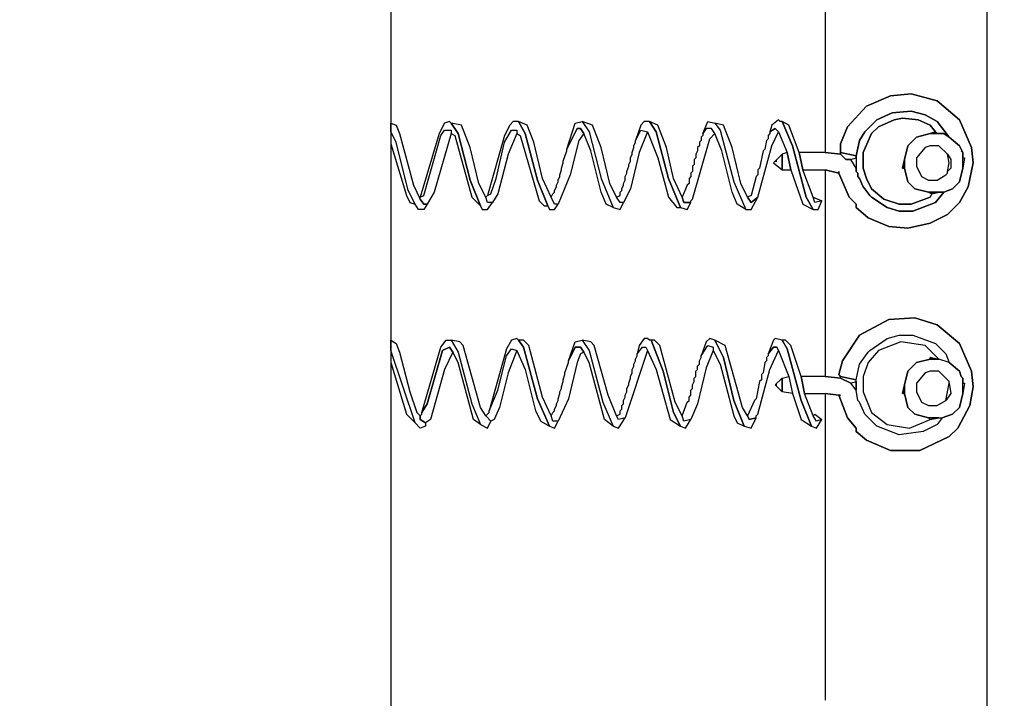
# Model space of a CAD drawing. Header units: metres. Extents: x 0.13 to 2.6, y 2.7 to 3.75.
# Tile 5 of 8: x 2.1 to 2.39, y 3.08 to 3.28. Entities that reach past the tile are written whole.
import ezdxf

# ---------------------------------------------------------------- set-up
doc = ezdxf.new("R2010")
doc.units = ezdxf.units.M
doc.header["$MEASUREMENT"] = 0
doc.layers.add('TG_2D', color=7, linetype='Continuous')

# ---------------------------------------------------------------- blocks, each defined once
blk = doc.blocks.new('d6171c41-fa6d-492e-8d54-38901fdf773a')
at = {"layer": 'TG_2D', "color": 18, "true_color": 0x000000}
for points in [[(1.01453, -0.23231, 0), (1.01453, 0.2123, 0), (1.01503, 0.29833, 0), (1.01503, 0.29783, 0), (1.01503, 0.29833, 0), (1.01603, 0.29883, 0), (1.08755, 0.29833, 0), (1.08655, 0.29833, 0), (1.08755, 0.29833, 0), (1.09455, 0.29783, 0), (1.09355, 0.29783, 0), (1.09455, 0.29783, 0), (1.10106, 0.29733, 0), (1.10055, 0.29733, 0), (1.10406, 0.29733, 0), (1.11906, 0.29383, 0), (1.13356, 0.28832, 0), (1.14907, 0.27982, 0), (1.15657, 0.27382, 0), (1.15657, -0.28732, 0)], [(0.09378, 0.29133, 0), (0.79847, 0.29083, 0), (0.80897, 0.28832, 0), (0.81998, 0.28232, 0), (0.82998, 0.27332, 0), (0.82998, 0.27232, 0), (0.83448, 0.26632, 0), (0.83848, 0.25782, 0), (0.84048, 0.25031, 0), (0.84148, 0.24081, 0), (0.84148, 0.2123, 0), (0.84148, -0.25632, 0), (0.84048, -0.26582, 0), (0.83798, -0.27432, 0), (0.83398, -0.28232, 0), (0.82998, -0.28782, 0), (0.82298, -0.29483, 0), (0.82198, -0.29483, 0), (0.81598, -0.29933, 0), (0.80697, -0.30333, 0), (0.79897, -0.30533, 0), (0.79347, -0.30583, 0), (0.08677, -0.30533, 0)], [(0.96752, -0.01075, 0), (0.96752, -0.07027, 0), (0.97202, -0.07077, 0), (0.97202, -0.06777, 0), (0.97402, -0.06277, 0), (0.97952, -0.05676, 0), (0.98652, -0.05376, 0), (0.99253, -0.05326, 0), (1.00003, -0.05526, 0), (1.00653, -0.06077, 0), (1.01003, -0.06877, 0), (1.01053, -0.07327, 0), (1.00903, -0.08027, 0), (1.00653, -0.08477, 0), (1.00303, -0.08827, 0), (0.99803, -0.09077, 0), (0.99152, -0.09227, 0), (0.98602, -0.09177, 0), (0.98002, -0.08927, 0), (0.97652, -0.08627, 0), (0.97652, -0.08527, 0), (0.97452, -0.08327, 0), (0.97152, -0.07627, 0), (0.96752, -0.07527, 0), (0.96752, -0.13529, 0), (0.97202, -0.13579, 0), (0.97202, -0.13529, 0), (0.97152, -0.13478, 0), (0.97252, -0.13078, 0), (0.97752, -0.12328, 0), (0.98602, -0.11878, 0), (0.99353, -0.11828, 0), (1.00003, -0.12028, 0), (1.00653, -0.12578, 0), (1.01003, -0.13378, 0), (1.01053, -0.13829, 0), (1.00953, -0.14379, 0), (1.00603, -0.15029, 0), (1.00353, -0.15279, 0), (0.99503, -0.15679, 0), (0.98652, -0.15679, 0), (0.97952, -0.15379, 0), (0.97652, -0.15129, 0), (0.97652, -0.15029, 0), (0.97402, -0.14729, 0), (0.97152, -0.14079, 0), (0.96752, -0.14029, 0), (0.96752, -0.22931, 0)], [(1.01453, -0.22931, 0), (1.01453, 0.2088, 0)]]:
    blk.add_polyline3d(points, dxfattribs=at)
for points in [[(0.97152, -0.07577, 0), (0.97152, -0.07627, 0), (0.97452, -0.08327, 0), (0.97652, -0.08527, 0), (0.97652, -0.08627, 0), (0.98002, -0.08927, 0), (0.98602, -0.09177, 0), (0.99152, -0.09227, 0), (0.99803, -0.09077, 0), (1.00303, -0.08827, 0), (1.00653, -0.08477, 0), (1.00903, -0.08027, 0), (1.01053, -0.07327, 0), (1.01003, -0.06877, 0), (1.00653, -0.06077, 0), (1.00003, -0.05526, 0), (0.99253, -0.05326, 0), (0.98652, -0.05376, 0), (0.97952, -0.05676, 0), (0.97402, -0.06277, 0), (0.97202, -0.06777, 0), (0.97202, -0.07027, 0), (0.97652, -0.07127, 0), (0.97752, -0.06677, 0), (0.97902, -0.06427, 0), (0.98252, -0.06077, 0), (0.98702, -0.05877, 0), (0.99253, -0.05827, 0), (0.99653, -0.05927, 0), (1.00003, -0.06127, 0), (1.00353, -0.06577, 0), (1.00653, -0.06827, 0), (1.00753, -0.07027, 0), (1.00753, -0.07177, 0), (1.00803, -0.07177, 0), (1.00753, -0.07477, 0), (1.00653, -0.07877, 0), (1.00453, -0.08077, 0), (1.00203, -0.08177, 0), (0.99953, -0.08477, 0), (0.99303, -0.08727, 0), (0.98902, -0.08727, 0), (0.98552, -0.08627, 0), (0.98102, -0.08327, 0), (0.98052, -0.08277, 0), (0.97902, -0.08077, 0), (0.97852, -0.08027, 0), (0.97752, -0.07777, 0), (0.97702, -0.07727, 0), (0.97702, -0.07627, 0), (0.97652, -0.07577, 0), (0.97652, -0.07477, 0), (0.97502, -0.07227, 0), (0.97352, -0.07227, 0), (0.97202, -0.07077, 0), (0.96752, -0.07027, 0), (0.96002, -0.07027, 0), (0.96102, -0.07527, 0), (0.96752, -0.07527, 0), (0.97152, -0.07627, 0)], [(0.97652, -0.07127, 0), (0.97652, -0.07577, 0), (0.97702, -0.07627, 0), (0.97702, -0.07727, 0), (0.97752, -0.07777, 0), (0.97852, -0.08027, 0), (0.97902, -0.08077, 0), (0.98052, -0.08277, 0), (0.98102, -0.08327, 0), (0.98552, -0.08627, 0), (0.98902, -0.08727, 0), (0.99303, -0.08727, 0), (0.99953, -0.08477, 0), (1.00203, -0.08177, 0), (1.00053, -0.08177, 0), (0.99853, -0.08227, 0), (0.99803, -0.08327, 0), (0.99253, -0.08527, 0), (0.98902, -0.08527, 0), (0.98452, -0.08377, 0), (0.98102, -0.08077, 0), (0.97952, -0.07777, 0), (0.97852, -0.07477, 0), (0.97852, -0.07027, 0), (0.98102, -0.06477, 0), (0.98302, -0.06277, 0), (0.98752, -0.06077, 0), (0.99002, -0.06027, 0), (0.99453, -0.06077, 0), (0.99803, -0.06227, 0), (0.99953, -0.06427, 0), (1.00003, -0.06477, 0), (1.00203, -0.06477, 0), (1.00353, -0.06577, 0), (1.00003, -0.06127, 0), (0.99653, -0.05927, 0), (0.99253, -0.05827, 0), (0.98702, -0.05877, 0), (0.98252, -0.06077, 0), (0.97902, -0.06427, 0), (0.97752, -0.06677, 0)], [(0.84999, -0.08377, 0), (0.85099, -0.08527, 0), (0.85199, -0.08527, 0), (0.85099, -0.08677, 0), (0.84949, -0.08677, 0), (0.84849, -0.08527, 0), (0.84648, -0.08127, 0), (0.84298, -0.06727, 0), (0.84148, -0.06427, 0), (0.84148, -0.06177, 0), (0.84298, -0.06227, 0), (0.84398, -0.06477, 0), (0.84798, -0.07977, 0)], [(0.84999, -0.08327, 0), (0.85099, -0.08277, 0), (0.85599, -0.06527, 0), (0.85699, -0.06377, 0), (0.85899, -0.06377, 0), (0.85899, -0.06477, 0), (0.85999, -0.06527, 0), (0.86499, -0.08327, 0), (0.86749, -0.08577, 0), (0.86449, -0.07827, 0), (0.86099, -0.06477, 0), (0.85899, -0.06177, 0), (0.85849, -0.06127, 0), (0.85699, -0.06177, 0), (0.85549, -0.06477, 0)], [(0.85899, -0.06177, 0), (0.86099, -0.06477, 0), (0.86449, -0.07827, 0), (0.86749, -0.08577, 0), (0.86799, -0.08677, 0), (0.86949, -0.08677, 0), (0.87099, -0.08477, 0), (0.86949, -0.08477, 0), (0.86899, -0.08327, 0), (0.86699, -0.07927, 0), (0.86449, -0.06877, 0), (0.86199, -0.06227, 0)], [(0.86949, -0.08277, 0), (0.87049, -0.08227, 0), (0.87199, -0.07777, 0), (0.87449, -0.06727, 0), (0.87649, -0.06377, 0), (0.87799, -0.06377, 0), (0.87799, -0.06477, 0), (0.87899, -0.06527, 0), (0.8845, -0.08427, 0), (0.886, -0.08577, 0), (0.887, -0.08577, 0), (0.88399, -0.07827, 0), (0.88049, -0.06477, 0), (0.87849, -0.06127, 0), (0.87699, -0.06127, 0), (0.87599, -0.06227, 0), (0.87449, -0.06527, 0)], [(0.87849, -0.06127, 0), (0.88049, -0.06477, 0), (0.88399, -0.07827, 0), (0.887, -0.08577, 0), (0.8875, -0.08677, 0), (0.889, -0.08677, 0), (0.89, -0.08527, 0), (0.889, -0.08527, 0), (0.888, -0.08327, 0), (0.8855, -0.07777, 0), (0.88299, -0.06727, 0), (0.88099, -0.06227, 0)], [(0.897, -0.06127, 0), (0.899, -0.06427, 0), (0.9025, -0.07777, 0), (0.906, -0.08627, 0), (0.904, -0.08527, 0), (0.9025, -0.08177, 0), (0.8995, -0.06977, 0), (0.8975, -0.06477, 0), (0.8965, -0.06327, 0), (0.8955, -0.06327, 0), (0.8925, -0.06927, 0), (0.895, -0.06177, 0)], [(0.897, -0.06127, 0), (0.899, -0.06427, 0), (0.9025, -0.07777, 0), (0.906, -0.08627, 0), (0.908, -0.08677, 0), (0.909, -0.08477, 0), (0.908, -0.08477, 0), (0.907, -0.08327, 0), (0.905, -0.07927, 0), (0.9025, -0.06877, 0), (0.9, -0.06227, 0)], [(0.9125, -0.06677, 0), (0.914, -0.06377, 0), (0.916, -0.06427, 0), (0.919, -0.07177, 0), (0.92201, -0.08327, 0), (0.92451, -0.08627, 0), (0.92551, -0.08627, 0), (0.92201, -0.07777, 0), (0.9185, -0.06427, 0), (0.9165, -0.06127, 0), (0.915, -0.06127, 0), (0.914, -0.06227, 0)], [(0.9165, -0.06127, 0), (0.9185, -0.06427, 0), (0.92201, -0.07777, 0), (0.92551, -0.08627, 0), (0.92751, -0.08677, 0), (0.92851, -0.08477, 0), (0.92651, -0.08477, 0), (0.92601, -0.08327, 0), (0.92351, -0.07777, 0), (0.92151, -0.06877, 0), (0.919, -0.06227, 0)], [(0.93551, -0.06177, 0), (0.93701, -0.06377, 0), (0.94101, -0.07877, 0), (0.94451, -0.08677, 0), (0.94201, -0.08527, 0), (0.94051, -0.08177, 0), (0.93751, -0.06977, 0), (0.93551, -0.06477, 0), (0.93451, -0.06327, 0), (0.93301, -0.06327, 0), (0.93201, -0.06477, 0), (0.93351, -0.06127, 0)], [(0.93551, -0.06177, 0), (0.93701, -0.06377, 0), (0.94101, -0.07877, 0), (0.94451, -0.08677, 0), (0.94601, -0.08677, 0), (0.94801, -0.08327, 0), (0.94601, -0.08477, 0), (0.94501, -0.08327, 0), (0.94301, -0.07927, 0), (0.94051, -0.06877, 0), (0.93801, -0.06227, 0)], [(0.95151, -0.06427, 0), (0.95301, -0.06327, 0), (0.95401, -0.06427, 0), (0.95652, -0.07027, 0), (0.95752, -0.07527, 0), (0.96102, -0.08527, 0), (0.96402, -0.08677, 0), (0.96202, -0.08327, 0), (0.95802, -0.06827, 0), (0.95501, -0.06127, 0), (0.95451, -0.06127, 0), (0.95401, -0.06077, 0), (0.95201, -0.06227, 0)], [(0.95501, -0.06127, 0), (0.95802, -0.06827, 0), (0.96202, -0.08327, 0), (0.96402, -0.08677, 0), (0.96552, -0.08677, 0), (0.96652, -0.08427, 0), (0.96452, -0.08477, 0), (0.96402, -0.08327, 0), (0.96102, -0.07527, 0), (0.96002, -0.07027, 0), (0.95702, -0.06227, 0)], [(0.99853, -0.08227, 0), (0.99753, -0.08177, 0), (0.99353, -0.08077, 0), (0.99152, -0.07877, 0), (0.99052, -0.07477, 0), (0.99002, -0.07477, 0), (0.99052, -0.07227, 0), (0.99152, -0.06827, 0), (0.99403, -0.06577, 0), (0.99803, -0.06477, 0), (0.99953, -0.06427, 0), (0.99803, -0.06227, 0), (0.99453, -0.06077, 0), (0.99002, -0.06027, 0), (0.98752, -0.06077, 0), (0.98302, -0.06277, 0), (0.98102, -0.06477, 0), (0.97852, -0.07027, 0), (0.97852, -0.07477, 0), (0.97952, -0.07777, 0), (0.98102, -0.08077, 0), (0.98452, -0.08377, 0), (0.98902, -0.08527, 0), (0.99253, -0.08527, 0), (0.99803, -0.08327, 0)], [(0.84148, -0.06427, 0), (0.84148, -0.06777, 0), (0.84598, -0.08277, 0), (0.84698, -0.08477, 0), (0.84849, -0.08527, 0), (0.84648, -0.08127, 0), (0.84298, -0.06727, 0)], [(0.85899, -0.06477, 0), (0.85399, -0.08177, 0), (0.85199, -0.08527, 0), (0.85099, -0.08527, 0), (0.84999, -0.08377, 0), (0.84999, -0.08327, 0), (0.85099, -0.08277, 0), (0.85599, -0.06527, 0), (0.85699, -0.06377, 0), (0.85899, -0.06377, 0)], [(0.87799, -0.06477, 0), (0.87549, -0.07077, 0), (0.87249, -0.08227, 0), (0.87099, -0.08477, 0), (0.86949, -0.08477, 0), (0.86899, -0.08327, 0), (0.86949, -0.08277, 0), (0.87049, -0.08227, 0), (0.87199, -0.07777, 0), (0.87449, -0.06727, 0), (0.87649, -0.06377, 0), (0.87799, -0.06377, 0)], [(0.8975, -0.06477, 0), (0.896, -0.06677, 0), (0.8935, -0.07677, 0), (0.89, -0.08527, 0), (0.889, -0.08527, 0), (0.888, -0.08327, 0), (0.8885, -0.08227, 0), (0.889, -0.08177, 0), (0.889, -0.08127, 0), (0.8895, -0.08027, 0), (0.8895, -0.07977, 0), (0.89, -0.07877, 0), (0.89, -0.07827, 0), (0.8905, -0.07727, 0), (0.8905, -0.07677, 0), (0.891, -0.07527, 0), (0.891, -0.07477, 0), (0.8915, -0.07327, 0), (0.8915, -0.07277, 0), (0.8925, -0.06977, 0), (0.8925, -0.06927, 0), (0.8955, -0.06327, 0), (0.8965, -0.06327, 0)], [(0.916, -0.06427, 0), (0.9135, -0.07027, 0), (0.911, -0.08077, 0), (0.909, -0.08477, 0), (0.908, -0.08477, 0), (0.907, -0.08327, 0), (0.908, -0.08277, 0), (0.908, -0.08177, 0), (0.9085, -0.08127, 0), (0.9085, -0.08077, 0), (0.909, -0.07977, 0), (0.909, -0.07927, 0), (0.9095, -0.07827, 0), (0.9095, -0.07727, 0), (0.91, -0.07627, 0), (0.91, -0.07577, 0), (0.9105, -0.07427, 0), (0.9105, -0.07377, 0), (0.911, -0.07277, 0), (0.911, -0.07177, 0), (0.9115, -0.07077, 0), (0.9115, -0.07027, 0), (0.912, -0.06877, 0), (0.912, -0.06827, 0), (0.9125, -0.06727, 0), (0.9125, -0.06677, 0), (0.914, -0.06377, 0)], [(0.93201, -0.06477, 0), (0.93201, -0.06527, 0), (0.93151, -0.06577, 0), (0.93151, -0.06677, 0), (0.93101, -0.06727, 0), (0.93101, -0.06827, 0), (0.93051, -0.06877, 0), (0.93051, -0.06977, 0), (0.93001, -0.07077, 0), (0.93001, -0.07177, 0), (0.92951, -0.07227, 0), (0.92951, -0.07377, 0), (0.92901, -0.07427, 0), (0.92901, -0.07577, 0), (0.92851, -0.07627, 0), (0.92851, -0.07727, 0), (0.92801, -0.07777, 0), (0.92801, -0.07927, 0), (0.92751, -0.07977, 0), (0.92601, -0.08327, 0), (0.92651, -0.08477, 0), (0.92851, -0.08477, 0), (0.92851, -0.08427, 0), (0.92901, -0.08377, 0), (0.93401, -0.06627, 0), (0.93551, -0.06477, 0), (0.93451, -0.06327, 0), (0.93301, -0.06327, 0)], [(0.95151, -0.06427, 0), (0.95151, -0.06477, 0), (0.95101, -0.06527, 0), (0.95101, -0.06627, 0), (0.95051, -0.06677, 0), (0.95001, -0.06927, 0), (0.94951, -0.06977, 0), (0.94851, -0.07477, 0), (0.94801, -0.07527, 0), (0.94801, -0.07677, 0), (0.94751, -0.07727, 0), (0.94601, -0.08277, 0), (0.94501, -0.08327, 0), (0.94601, -0.08477, 0), (0.94801, -0.08327, 0), (0.95201, -0.06827, 0), (0.95401, -0.06427, 0), (0.95301, -0.06327, 0)], [(1.00703, -0.06977, 0), (1.00753, -0.07027, 0), (1.00653, -0.06827, 0), (1.00353, -0.06577, 0), (1.00203, -0.06477, 0), (0.99803, -0.06477, 0), (0.99403, -0.06577, 0), (0.99152, -0.06827, 0), (0.99052, -0.07227, 0), (0.99052, -0.07477, 0), (0.99152, -0.07877, 0), (0.99353, -0.08077, 0), (0.99753, -0.08177, 0), (1.00203, -0.08177, 0), (1.00453, -0.08077, 0), (1.00653, -0.07877, 0), (1.00753, -0.07477, 0), (1.00753, -0.07027, 0)], [(0.99803, -0.06477, 0), (1.00003, -0.06477, 0), (0.99953, -0.06427, 0)], [(1.00253, -0.07677, 0), (1.00303, -0.07627, 0), (1.00303, -0.07577, 0), (1.00353, -0.07327, 0), (1.00303, -0.07077, 0), (1.00053, -0.06827, 0), (0.99803, -0.06827, 0), (0.99653, -0.06877, 0), (0.99403, -0.07177, 0), (0.99403, -0.07427, 0), (0.99553, -0.07727, 0), (0.99753, -0.07827, 0), (1.00003, -0.07827, 0)], [(0.95351, -0.07277, 0), (0.95301, -0.07277, 0), (0.95251, -0.07327, 0), (0.95501, -0.07527, 0), (0.95501, -0.07077, 0), (0.95301, -0.07277, 0)], [(0.95501, -0.07077, 0), (0.95501, -0.07527, 0), (0.95752, -0.07527, 0), (0.95652, -0.07027, 0)], [(0.97202, -0.07027, 0), (0.97202, -0.07077, 0), (0.97352, -0.07227, 0), (0.97502, -0.07227, 0), (0.97652, -0.07177, 0), (0.97652, -0.07127, 0)], [(1.00303, -0.07577, 0), (1.00353, -0.07327, 0), (1.00303, -0.07077, 0), (1.00403, -0.07227, 0), (1.00403, -0.07477, 0)], [(0.97652, -0.07177, 0), (0.97652, -0.07477, 0), (0.97502, -0.07227, 0)], [(0.99052, -0.07477, 0), (0.99052, -0.07227, 0), (0.99002, -0.07477, 0)], [(1.00753, -0.07477, 0), (1.00753, -0.07177, 0), (1.00803, -0.07177, 0)], [(0.99753, -0.08177, 0), (0.99853, -0.08227, 0), (1.00053, -0.08177, 0)], [(0.96652, -0.08427, 0), (0.96452, -0.08477, 0), (0.96402, -0.08327, 0)], [(0.97202, -0.14079, 0), (0.97152, -0.14079, 0), (0.97402, -0.14729, 0), (0.97652, -0.15029, 0), (0.97652, -0.15129, 0), (0.97952, -0.15379, 0), (0.98652, -0.15679, 0), (0.99503, -0.15679, 0), (1.00353, -0.15279, 0), (1.00603, -0.15029, 0), (1.00953, -0.14379, 0), (1.01053, -0.13829, 0), (1.01003, -0.13378, 0), (1.00653, -0.12578, 0), (1.00003, -0.12028, 0), (0.99353, -0.11828, 0), (0.98602, -0.11878, 0), (0.97752, -0.12328, 0), (0.97252, -0.13078, 0), (0.97152, -0.13478, 0), (0.97202, -0.13529, 0), (0.97652, -0.13629, 0), (0.97752, -0.13178, 0), (0.98002, -0.12828, 0), (0.98052, -0.12778, 0), (0.98552, -0.12428, 0), (0.98902, -0.12328, 0), (0.99303, -0.12328, 0), (0.99953, -0.12578, 0), (1.00253, -0.12878, 0), (1.00353, -0.13128, 0), (1.00653, -0.13378, 0), (1.00703, -0.13529, 0), (1.00753, -0.13579, 0), (1.00753, -0.13729, 0), (1.00803, -0.13729, 0), (1.00753, -0.14029, 0), (1.00653, -0.14429, 0), (1.00453, -0.14629, 0), (1.00153, -0.14729, 0), (1.00003, -0.14929, 0), (0.99603, -0.15129, 0), (0.98902, -0.15229, 0), (0.98252, -0.14979, 0), (0.97902, -0.14629, 0), (0.97752, -0.14279, 0), (0.97702, -0.14229, 0), (0.97652, -0.13929, 0), (0.97502, -0.13729, 0), (0.97202, -0.13579, 0), (0.96752, -0.13529, 0), (0.96052, -0.13529, 0), (0.96152, -0.14029, 0), (0.96752, -0.14029, 0), (0.97152, -0.14079, 0)], [(0.84999, -0.14679, 0), (0.84999, -0.14779, 0), (0.85149, -0.14879, 0), (0.85149, -0.14979, 0), (0.84999, -0.15029, 0), (0.84849, -0.14879, 0), (0.84148, -0.12778, 0), (0.84148, -0.12478, 0), (0.84298, -0.12578, 0), (0.84398, -0.12828, 0), (0.84698, -0.13979, 0), (0.84899, -0.14579, 0)], [(0.85899, -0.12478, 0), (0.86099, -0.12828, 0), (0.86499, -0.14329, 0), (0.86749, -0.14929, 0), (0.86549, -0.14779, 0), (0.86099, -0.13128, 0), (0.85949, -0.12828, 0), (0.85849, -0.12678, 0), (0.85649, -0.12778, 0), (0.85199, -0.14329, 0), (0.85049, -0.14579, 0), (0.85599, -0.12678, 0), (0.85749, -0.12478, 0)], [(0.85899, -0.12478, 0), (0.86099, -0.12828, 0), (0.86499, -0.14329, 0), (0.86749, -0.14929, 0), (0.86949, -0.15029, 0), (0.87049, -0.14829, 0), (0.86899, -0.14679, 0), (0.86749, -0.14429, 0), (0.86249, -0.12628, 0), (0.86149, -0.12528, 0)], [(0.86999, -0.14529, 0), (0.87249, -0.13929, 0), (0.87499, -0.12928, 0), (0.87649, -0.12728, 0), (0.87799, -0.12778, 0), (0.88049, -0.13328, 0), (0.88349, -0.14529, 0), (0.885, -0.14829, 0), (0.8875, -0.14979, 0), (0.88399, -0.14179, 0), (0.87999, -0.12678, 0), (0.87849, -0.12478, 0), (0.87799, -0.12428, 0), (0.87649, -0.12478, 0), (0.87499, -0.12728, 0)], [(0.87849, -0.12478, 0), (0.87999, -0.12678, 0), (0.88399, -0.14179, 0), (0.8875, -0.14979, 0), (0.889, -0.15029, 0), (0.89, -0.14829, 0), (0.8885, -0.14829, 0), (0.888, -0.14679, 0), (0.8855, -0.14129, 0), (0.88149, -0.12628, 0), (0.87999, -0.12478, 0)], [(0.897, -0.12478, 0), (0.899, -0.12778, 0), (0.903, -0.14279, 0), (0.906, -0.14979, 0), (0.9035, -0.14779, 0), (0.899, -0.13128, 0), (0.8975, -0.12828, 0), (0.8965, -0.12678, 0), (0.895, -0.12678, 0), (0.893, -0.13078, 0), (0.895, -0.12528, 0)], [(0.897, -0.12478, 0), (0.899, -0.12778, 0), (0.903, -0.14279, 0), (0.906, -0.14979, 0), (0.9075, -0.15029, 0), (0.9095, -0.14729, 0), (0.9075, -0.14779, 0), (0.907, -0.14679, 0), (0.9045, -0.14079, 0), (0.9005, -0.12628, 0), (0.8995, -0.12528, 0)], [(0.913, -0.12878, 0), (0.9145, -0.12678, 0), (0.9155, -0.12678, 0), (0.916, -0.12778, 0), (0.9185, -0.13328, 0), (0.92251, -0.14779, 0), (0.92551, -0.14979, 0), (0.92351, -0.14579, 0), (0.92051, -0.13378, 0), (0.917, -0.12478, 0), (0.9165, -0.12478, 0), (0.916, -0.12428, 0), (0.915, -0.12428, 0), (0.9135, -0.12628, 0)], [(0.917, -0.12478, 0), (0.92051, -0.13378, 0), (0.92351, -0.14579, 0), (0.92551, -0.14979, 0), (0.92701, -0.15029, 0), (0.92851, -0.14779, 0), (0.92651, -0.14829, 0), (0.92601, -0.14679, 0), (0.92401, -0.14279, 0), (0.9195, -0.12628, 0), (0.918, -0.12478, 0)], [(0.93151, -0.12928, 0), (0.93351, -0.12628, 0), (0.93501, -0.12678, 0), (0.93501, -0.12778, 0), (0.93701, -0.13178, 0), (0.94101, -0.14679, 0), (0.94201, -0.14879, 0), (0.94401, -0.14979, 0), (0.94101, -0.14229, 0), (0.93801, -0.12978, 0), (0.93551, -0.12478, 0), (0.93401, -0.12428, 0), (0.93301, -0.12528, 0)], [(0.93551, -0.12478, 0), (0.93801, -0.12978, 0), (0.94101, -0.14229, 0), (0.94401, -0.14979, 0), (0.94601, -0.15029, 0), (0.94751, -0.14729, 0), (0.94551, -0.14779, 0), (0.94501, -0.14679, 0), (0.94351, -0.14429, 0), (0.93851, -0.12628, 0)], [(0.95101, -0.12878, 0), (0.95251, -0.12678, 0), (0.95351, -0.12678, 0), (0.95401, -0.12778, 0), (0.95702, -0.13529, 0), (0.95802, -0.14029, 0), (0.96052, -0.14779, 0), (0.96352, -0.14979, 0), (0.96052, -0.14229, 0), (0.95652, -0.12728, 0), (0.95501, -0.12478, 0), (0.95301, -0.12428, 0), (0.95251, -0.12478, 0)], [(0.95501, -0.12478, 0), (0.95652, -0.12728, 0), (0.96052, -0.14229, 0), (0.96352, -0.14979, 0), (0.96502, -0.15029, 0), (0.96652, -0.14779, 0), (0.96502, -0.14829, 0), (0.96402, -0.14679, 0), (0.96152, -0.14029, 0), (0.96052, -0.13529, 0), (0.95752, -0.12628, 0), (0.95601, -0.12478, 0)], [(1.00353, -0.13128, 0), (1.00053, -0.13028, 0), (0.99653, -0.12628, 0), (0.98952, -0.12528, 0), (0.98302, -0.12778, 0), (0.98002, -0.13128, 0), (0.97852, -0.13529, 0), (0.97852, -0.13979, 0), (0.98102, -0.14579, 0), (0.98552, -0.14929, 0), (0.99202, -0.15029, 0), (0.99803, -0.14779, 0), (1.00053, -0.14729, 0), (1.00153, -0.14729, 0), (1.00003, -0.14929, 0), (0.99603, -0.15129, 0), (0.98902, -0.15229, 0), (0.98252, -0.14979, 0), (0.97902, -0.14629, 0), (0.97752, -0.14279, 0), (0.97702, -0.14229, 0), (0.97652, -0.13929, 0), (0.97652, -0.13629, 0), (0.97752, -0.13178, 0), (0.98002, -0.12828, 0), (0.98052, -0.12778, 0), (0.98552, -0.12428, 0), (0.98902, -0.12328, 0), (0.99303, -0.12328, 0), (0.99953, -0.12578, 0), (1.00253, -0.12878, 0)], [(0.99803, -0.14779, 0), (0.99753, -0.14729, 0), (0.99353, -0.14629, 0), (0.99152, -0.14429, 0), (0.99052, -0.14029, 0), (0.99002, -0.14029, 0), (0.99052, -0.13779, 0), (0.99152, -0.13378, 0), (0.99403, -0.13128, 0), (0.99803, -0.13028, 0), (0.99803, -0.12978, 0), (1.00003, -0.13028, 0), (1.00053, -0.13028, 0), (0.99653, -0.12628, 0), (0.98952, -0.12528, 0), (0.98302, -0.12778, 0), (0.98002, -0.13128, 0), (0.97852, -0.13529, 0), (0.97852, -0.13979, 0), (0.98102, -0.14579, 0), (0.98552, -0.14929, 0), (0.99202, -0.15029, 0)], [(0.84148, -0.12778, 0), (0.84148, -0.13128, 0), (0.84598, -0.14629, 0), (0.84849, -0.14879, 0)], [(0.85949, -0.12828, 0), (0.85699, -0.13328, 0), (0.85299, -0.14779, 0), (0.85149, -0.14879, 0), (0.84999, -0.14779, 0), (0.84999, -0.14679, 0), (0.85049, -0.14629, 0), (0.85049, -0.14579, 0), (0.85199, -0.14329, 0), (0.85649, -0.12778, 0), (0.85849, -0.12678, 0)], [(0.87799, -0.12778, 0), (0.87549, -0.13428, 0), (0.87299, -0.14429, 0), (0.87149, -0.14779, 0), (0.87049, -0.14829, 0), (0.86899, -0.14679, 0), (0.86999, -0.14579, 0), (0.86999, -0.14529, 0), (0.87249, -0.13929, 0), (0.87499, -0.12928, 0), (0.87649, -0.12728, 0)], [(0.8975, -0.12828, 0), (0.8965, -0.12878, 0), (0.8955, -0.13128, 0), (0.893, -0.14179, 0), (0.89, -0.14829, 0), (0.8885, -0.14829, 0), (0.888, -0.14679, 0), (0.8885, -0.14579, 0), (0.889, -0.14529, 0), (0.889, -0.14479, 0), (0.8895, -0.14379, 0), (0.8895, -0.14329, 0), (0.89, -0.14229, 0), (0.89, -0.14179, 0), (0.8905, -0.14029, 0), (0.8905, -0.13979, 0), (0.891, -0.13879, 0), (0.891, -0.13829, 0), (0.8915, -0.13679, 0), (0.8915, -0.13629, 0), (0.892, -0.13478, 0), (0.892, -0.13428, 0), (0.893, -0.13128, 0), (0.893, -0.13078, 0), (0.895, -0.12678, 0), (0.8965, -0.12678, 0)], [(0.916, -0.12778, 0), (0.9095, -0.14729, 0), (0.9075, -0.14779, 0), (0.907, -0.14679, 0), (0.908, -0.14629, 0), (0.908, -0.14529, 0), (0.9085, -0.14479, 0), (0.9085, -0.14379, 0), (0.909, -0.14329, 0), (0.909, -0.14229, 0), (0.9095, -0.14129, 0), (0.9095, -0.14079, 0), (0.91, -0.13979, 0), (0.91, -0.13879, 0), (0.9105, -0.13779, 0), (0.9105, -0.13729, 0), (0.911, -0.13579, 0), (0.911, -0.13529, 0), (0.9115, -0.13428, 0), (0.9115, -0.13328, 0), (0.912, -0.13228, 0), (0.912, -0.13178, 0), (0.9125, -0.13078, 0), (0.9125, -0.13028, 0), (0.913, -0.12928, 0), (0.913, -0.12878, 0), (0.9145, -0.12678, 0), (0.9155, -0.12678, 0)], [(0.93501, -0.12778, 0), (0.93301, -0.13278, 0), (0.93051, -0.14329, 0), (0.92851, -0.14779, 0), (0.92651, -0.14829, 0), (0.92601, -0.14679, 0), (0.92751, -0.14279, 0), (0.92801, -0.14229, 0), (0.92801, -0.14129, 0), (0.92851, -0.14079, 0), (0.92851, -0.13929, 0), (0.92901, -0.13879, 0), (0.92901, -0.13779, 0), (0.92951, -0.13679, 0), (0.92951, -0.13579, 0), (0.93001, -0.13529, 0), (0.93001, -0.13378, 0), (0.93051, -0.13328, 0), (0.93051, -0.13228, 0), (0.93101, -0.13178, 0), (0.93101, -0.13078, 0), (0.93151, -0.12978, 0), (0.93151, -0.12928, 0), (0.93351, -0.12628, 0), (0.93501, -0.12678, 0)], [(0.95101, -0.12878, 0), (0.95101, -0.12928, 0), (0.95051, -0.12978, 0), (0.95051, -0.13078, 0), (0.95001, -0.13128, 0), (0.94951, -0.13428, 0), (0.94901, -0.13478, 0), (0.94901, -0.13629, 0), (0.94851, -0.13679, 0), (0.94751, -0.14179, 0), (0.94701, -0.14229, 0), (0.94501, -0.14679, 0), (0.94551, -0.14779, 0), (0.94751, -0.14729, 0), (0.94751, -0.14679, 0), (0.94801, -0.14629, 0), (0.95151, -0.13328, 0), (0.95401, -0.12778, 0), (0.95351, -0.12678, 0), (0.95251, -0.12678, 0)], [(0.99052, -0.13779, 0), (0.99052, -0.14029, 0), (0.99152, -0.14429, 0), (0.99353, -0.14629, 0), (0.99753, -0.14729, 0), (1.00153, -0.14729, 0), (1.00453, -0.14629, 0), (1.00653, -0.14429, 0), (1.00753, -0.14029, 0), (1.00753, -0.13579, 0), (1.00703, -0.13529, 0), (1.00653, -0.13378, 0), (1.00353, -0.13128, 0), (1.00053, -0.13028, 0), (0.99803, -0.13028, 0), (0.99403, -0.13128, 0), (0.99152, -0.13378, 0)], [(0.99803, -0.13028, 0), (1.00003, -0.13028, 0), (0.99803, -0.12978, 0)], [(1.00253, -0.14229, 0), (1.00353, -0.13729, 0), (1.00353, -0.13679, 0), (1.00053, -0.13378, 0), (0.99803, -0.13378, 0), (0.99653, -0.13428, 0), (0.99403, -0.13729, 0), (0.99403, -0.13979, 0), (0.99553, -0.14279, 0), (0.99753, -0.14379, 0), (1.00003, -0.14379, 0)], [(0.95351, -0.13779, 0), (0.95301, -0.13779, 0), (0.95501, -0.13579, 0), (0.95501, -0.13979, 0), (0.95301, -0.13779, 0)], [(0.95702, -0.13529, 0), (0.95802, -0.14029, 0), (0.95501, -0.13979, 0), (0.95501, -0.13579, 0)], [(0.97202, -0.13529, 0), (0.97202, -0.13579, 0), (0.97502, -0.13729, 0), (0.97652, -0.13679, 0), (0.97652, -0.13629, 0)], [(0.97652, -0.13679, 0), (0.97652, -0.13929, 0), (0.97502, -0.13729, 0)], [(0.99052, -0.14029, 0), (0.99052, -0.13779, 0), (0.99002, -0.14029, 0)], [(1.00253, -0.14229, 0), (1.00353, -0.13729, 0), (1.00403, -0.14029, 0)], [(1.00753, -0.14029, 0), (1.00753, -0.13729, 0), (1.00803, -0.13729, 0)], [(0.96652, -0.14779, 0), (0.96502, -0.14829, 0), (0.96402, -0.14679, 0), (0.96452, -0.14629, 0)], [(0.99753, -0.14729, 0), (0.99803, -0.14779, 0), (1.00053, -0.14729, 0)]]:
    blk.add_polyline3d(points, close=True, dxfattribs=at)
blk = doc.blocks.new('2c51bda3-fb89-47d9-85f2-1b4b4cd95388')
at = {"layer": 'TG_2D'}
blk.add_blockref('d6171c41-fa6d-492e-8d54-38901fdf773a', (0, 0.08442), dxfattribs=at)

msp = doc.modelspace()

# ---------------------------------------------------------------- block references
msp.add_blockref('2c51bda3-fb89-47d9-85f2-1b4b4cd95388', (1.36914, 3.22503, -0.00783))

doc.saveas('drawing.dxf')
